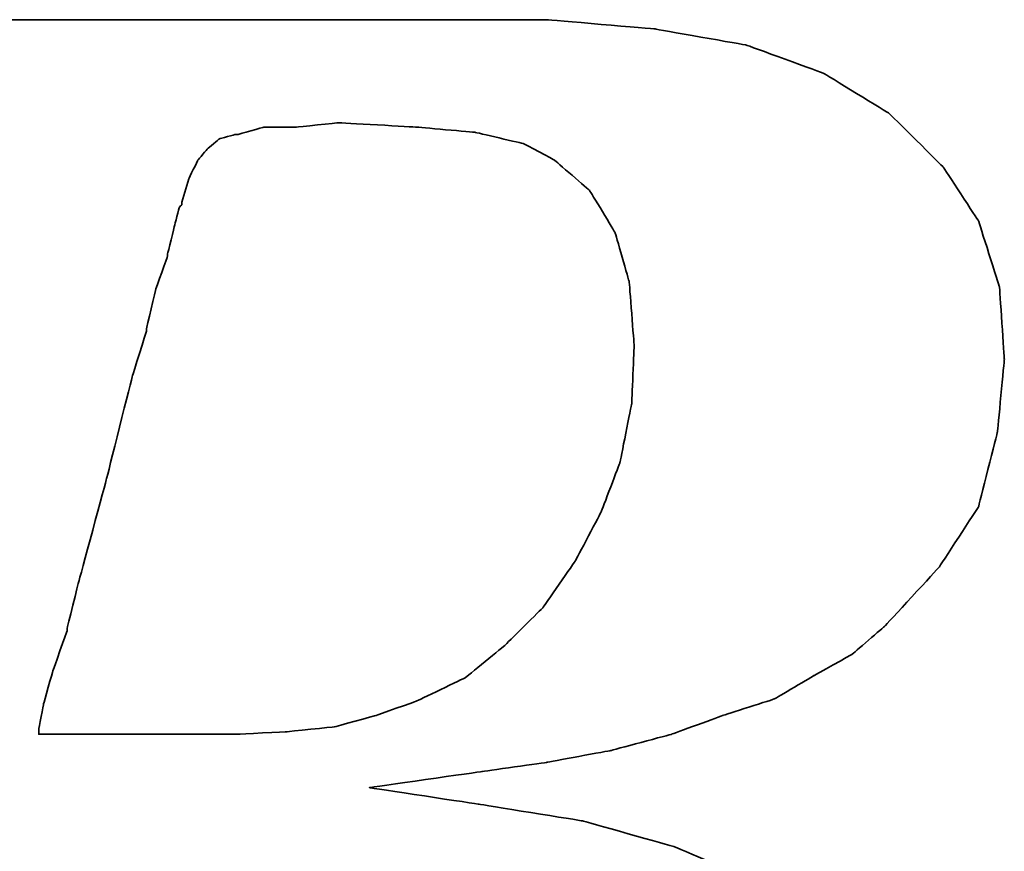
# Model space of a CAD drawing. Header units: millimetres. Extents: x 0 to 278, y 57 to 168.
# Tile 31 of 51: x 214.524 to 215.586, y 92.963 to 93.86. Entities that reach past the tile are written whole.
import ezdxf

# ---------------------------------------------------------------- set-up
doc = ezdxf.new("R2010")
doc.units = ezdxf.units.MM
doc.layers.add('DIM', color=4, linetype='Continuous')
doc.layers.add('layer 1', color=7, linetype='Continuous')

# ---------------------------------------------------------------- blocks, each defined once
blk = doc.blocks.new('TBI MOTION logo(完整正式版)')
at = {"layer": 'layer 1', "color": 22, "lineweight": 35}
for points, knots in [([(-64.65375, -6.86375), (-64.65375, -6.86375), (-64.84375, -7.29625), (-64.84375, -7.29625), (-64.84375, -7.29625), (-64.84375, -7.29625), (-64.86875, -7.34375), (-64.86875, -7.34375), (-64.86875, -7.34375), (-64.86875, -7.34375), (-64.86875, -7.36875), (-64.86875, -7.36875), (-64.86875, -7.36875), (-64.86875, -7.36875), (-65.15375, -7.65375), (-65.15375, -7.65375), (-65.15375, -7.65375), (-65.15375, -7.65375), (-65.17875, -7.65375), (-65.17875, -7.65375), (-65.17875, -7.65375), (-65.17875, -7.65375), (-65.20375, -7.67875), (-65.20375, -7.67875), (-65.20375, -7.67875), (-65.20375, -7.67875), (-65.58875, -7.87125), (-65.58875, -7.87125), (-65.58875, -7.87125), (-65.58875, -7.87125), (-65.63375, -7.87125), (-65.63375, -7.87125), (-65.63375, -7.87125), (-65.63375, -7.87125), (-65.65875, -7.89375), (-65.65875, -7.89375), (-65.65875, -7.89375), (-65.65875, -7.89375), (-66.09375, -7.94375), (-66.09375, -7.94375), (-66.09375, -7.94375), (-66.09375, -7.94375), (-66.11375, -7.94375), (-66.11375, -7.94375), (-66.11375, -7.94375), (-66.11375, -7.94375), (-66.16375, -7.94375), (-66.16375, -7.94375), (-66.16375, -7.94375), (-66.16375, -7.94375), (-66.30875, -7.94375), (-66.30875, -7.94375), (-66.30875, -7.94375), (-66.30875, -7.94375), (-66.69375, -7.94375), (-66.69375, -7.94375), (-66.69375, -7.94375), (-66.69375, -7.94375), (-67.07375, -7.94375), (-67.07375, -7.94375), (-67.07375, -7.94375), (-67.07375, -7.94375), (-67.12375, -7.94375), (-67.12375, -7.94375), (-67.12375, -7.94375), (-67.12375, -7.94375), (-67.12375, -7.96625), (-67.12375, -7.96625), (-67.12375, -7.96625), (-67.12375, -7.96625), (-67.14875, -7.99125), (-67.14875, -7.99125), (-67.14875, -7.99125), (-67.14875, -7.99125), (-67.24375, -8.34875), (-67.24375, -8.34875), (-67.24375, -8.34875), (-67.24375, -8.34875), (-67.31375, -8.68625), (-67.31375, -8.68625), (-67.31375, -8.68625), (-67.31375, -8.68625), (-67.26875, -8.68625), (-67.26875, -8.68625), (-67.26875, -8.68625), (-67.26875, -8.68625), (-67.07375, -8.68625), (-67.07375, -8.68625), (-67.07375, -8.68625), (-67.07375, -8.68625), (-66.54875, -8.68625), (-66.54875, -8.68625), (-66.54875, -8.68625), (-66.54875, -8.68625), (-65.82625, -8.68625), (-65.82625, -8.68625), (-65.82625, -8.68625), (-65.82625, -8.68625), (-65.01375, -8.68625), (-65.01375, -8.68625), (-65.01375, -8.68625), (-65.01375, -8.68625), (-64.05375, -8.68625), (-64.05375, -8.68625), (-64.05375, -8.68625), (-64.05375, -8.68625), (-62.08375, -8.68625), (-62.08375, -8.68625), (-62.08375, -8.68625), (-62.08375, -8.68625), (-60.06875, -8.68625), (-60.06875, -8.68625), (-60.06875, -8.68625), (-60.06875, -8.68625), (-59.10875, -8.68625), (-59.10875, -8.68625), (-59.10875, -8.68625), (-59.10875, -8.68625), (-58.29375, -8.68625), (-58.29375, -8.68625), (-58.29375, -8.68625), (-58.29375, -8.68625), (-57.57375, -8.68625), (-57.57375, -8.68625), (-57.57375, -8.68625), (-57.57375, -8.68625), (-57.04875, -8.68625), (-57.04875, -8.68625), (-57.04875, -8.68625), (-57.04875, -8.68625), (-56.85375, -8.68625), (-56.85375, -8.68625), (-56.85375, -8.68625), (-56.85375, -8.68625), (-56.70875, -8.68625), (-56.70875, -8.68625), (-56.70875, -8.68625), (-56.70875, -8.68625), (-56.61375, -8.68625), (-56.61375, -8.68625), (-56.61375, -8.68625), (-56.61375, -8.68625), (-56.56875, -8.68625), (-56.56875, -8.68625), (-56.56875, -8.68625), (-56.56875, -8.68625), (-55.65375, -8.63875), (-55.65375, -8.63875), (-55.65375, -8.63875), (-55.65375, -8.63875), (-54.76875, -8.51875), (-54.76875, -8.51875), (-54.76875, -8.51875), (-54.76875, -8.51875), (-53.90375, -8.30375), (-53.90375, -8.30375), (-53.90375, -8.30375), (-53.90375, -8.30375), (-53.08875, -8.03875), (-53.08875, -8.03875), (-53.08875, -8.03875), (-53.08875, -8.03875), (-52.34375, -7.65375), (-52.34375, -7.65375), (-52.34375, -7.65375), (-52.34375, -7.65375), (-51.69875, -7.29625), (-51.69875, -7.29625), (-51.69875, -7.29625), (-51.69875, -7.29625), (-51.21875, -6.91125), (-51.21875, -6.91125), (-51.21875, -6.91125), (-51.21875, -6.91125), (-50.83375, -6.50375), (-50.83375, -6.50375), (-50.83375, -6.50375), (-50.83375, -6.50375), (-50.44875, -5.94875), (-50.44875, -5.94875), (-50.44875, -5.94875), (-50.44875, -5.94875), (-50.13875, -5.30375), (-50.13875, -5.30375), (-50.13875, -5.30375), (-50.13875, -5.30375), (-49.99375, -4.65375), (-49.99375, -4.65375), (-49.99375, -4.65375), (-49.99375, -4.65375), (-49.92375, -3.98375), (-49.92375, -3.98375), (-49.92375, -3.98375), (-49.92375, -3.98375), (-49.99375, -3.19374), (-49.99375, -3.19374), (-49.99375, -3.19374), (-49.99375, -3.19374), (-50.23374, -2.44874), (-50.23374, -2.44874), (-50.23374, -2.44874), (-50.23374, -2.44874), (-50.59375, -1.87374), (-50.59375, -1.87374), (-50.59375, -1.87374), (-50.59375, -1.87374), (-51.09875, -1.31874), (-51.09875, -1.31874), (-51.09875, -1.31874), (-51.09875, -1.31874), (-51.74375, -0.81875), (-51.74375, -0.81875), (-51.74375, -0.81875), (-51.74375, -0.81875), (-52.53875, -0.48125), (-52.53875, -0.48125), (-52.53875, -0.48125), (-52.53875, -0.48125), (-53.47375, -0.21875), (-53.47375, -0.21875), (-53.47375, -0.21875), (-53.47375, -0.21875), (-54.52875, -0.04874), (-54.52875, -0.04874), (-54.52875, -0.04874), (-54.52875, -0.04874), (-55.65375, 0.12125), (-55.65375, 0.12125), (-55.65375, 0.12125), (-55.65375, 0.12125), (-54.50375, 0.28624), (-54.50375, 0.28624), (-54.50375, 0.28624), (-54.50375, 0.28624), (-53.83375, 0.38124), (-53.83375, 0.38124), (-53.83375, 0.38124), (-53.83375, 0.38124), (-53.18375, 0.50125), (-53.18375, 0.50125), (-53.18375, 0.50125), (-53.18375, 0.50125), (-52.55875, 0.66874), (-52.55875, 0.66874), (-52.55875, 0.66874), (-52.55875, 0.66874), (-52.03375, 0.86124), (-52.03375, 0.86124), (-52.03375, 0.86124), (-52.03375, 0.86124), (-51.50374, 1.03124), (-51.50374, 1.03124), (-51.50374, 1.03124), (-51.50374, 1.03124), (-51.09875, 1.27125), (-51.09875, 1.27125), (-51.09875, 1.27125), (-51.09875, 1.27125), (-50.71375, 1.48624), (-50.71375, 1.48624), (-50.71375, 1.48624), (-50.71375, 1.48624), (-50.37625, 1.77625), (-50.37625, 1.77625), (-50.37625, 1.77625), (-50.37625, 1.77625), (-49.82375, 2.37625), (-49.82375, 2.37625), (-49.82375, 2.37625), (-49.82375, 2.37625), (-49.41875, 2.99625), (-49.41875, 2.99625), (-49.41875, 2.99625), (-49.41875, 2.99625), (-49.22375, 3.76625), (-49.22375, 3.76625), (-49.22375, 3.76625), (-49.22375, 3.76625), (-49.15375, 4.50874), (-49.15375, 4.50874), (-49.15375, 4.50874), (-49.15375, 4.50874), (-49.20375, 5.25125), (-49.20375, 5.25125), (-49.20375, 5.25125), (-49.20375, 5.25125), (-49.41875, 5.92625), (-49.41875, 5.92625), (-49.41875, 5.92625), (-49.41875, 5.92625), (-49.77875, 6.47625), (-49.77875, 6.47625), (-49.77875, 6.47625), (-49.77875, 6.47625), (-50.33125, 7.02624), (-50.33125, 7.02624), (-50.33125, 7.02624), (-50.33125, 7.02624), (-51.00125, 7.43625), (-51.00125, 7.43625), (-51.00125, 7.43625), (-51.00125, 7.43625), (-51.79375, 7.72625), (-51.79375, 7.72625), (-51.79375, 7.72625), (-51.79375, 7.72625), (-52.72875, 7.89124), (-52.72875, 7.89124), (-52.72875, 7.89124), (-52.72875, 7.89124), (-53.83375, 7.98625), (-53.83375, 7.98625), (-53.83375, 7.98625), (-53.83375, 7.98625), (-53.92875, 7.98625), (-53.92875, 7.98625), (-53.92875, 7.98625), (-53.92875, 7.98625), (-54.26375, 7.98625), (-54.26375, 7.98625), (-54.26375, 7.98625), (-54.26375, 7.98625), (-54.74375, 7.98625), (-54.74375, 7.98625), (-54.74375, 7.98625), (-54.74375, 7.98625), (-55.36875, 7.98625), (-55.36875, 7.98625), (-55.36875, 7.98625), (-55.36875, 7.98625), (-56.13375, 7.98625), (-56.13375, 7.98625), (-56.13375, 7.98625), (-56.13375, 7.98625), (-56.94875, 7.98625), (-56.94875, 7.98625), (-56.94875, 7.98625), (-56.94875, 7.98625), (-58.77625, 7.98625), (-58.77625, 7.98625), (-58.77625, 7.98625), (-58.77625, 7.98625), (-60.59875, 7.98625), (-60.59875, 7.98625), (-60.59875, 7.98625), (-60.59875, 7.98625), (-61.41375, 7.98625), (-61.41375, 7.98625), (-61.41375, 7.98625), (-61.41375, 7.98625), (-62.17875, 7.98625), (-62.17875, 7.98625), (-62.17875, 7.98625), (-62.17875, 7.98625), (-62.80375, 7.98625), (-62.80375, 7.98625), (-62.80375, 7.98625), (-62.80375, 7.98625), (-63.30625, 7.98625), (-63.30625, 7.98625), (-63.30625, 7.98625), (-63.30625, 7.98625), (-63.57375, 7.98625), (-63.57375, 7.98625), (-63.57375, 7.98625), (-63.57375, 7.98625), (-63.57375, 7.96375), (-63.57375, 7.96375), (-63.57375, 7.96375), (-63.57375, 7.96375), (-63.59875, 7.94125), (-63.59875, 7.94125), (-63.59875, 7.94125), (-63.59875, 7.94125), (-63.69375, 7.55625), (-63.69375, 7.55625), (-63.69375, 7.55625), (-63.69375, 7.55625), (-63.76375, 7.24624), (-63.76375, 7.24624), (-63.76375, 7.24624), (-63.76375, 7.24624), (-63.23875, 7.24624), (-63.23875, 7.24624), (-63.23875, 7.24624), (-63.23875, 7.24624), (-62.75875, 7.24624), (-62.75875, 7.24624), (-62.75875, 7.24624), (-62.75875, 7.24624), (-62.61125, 7.24624), (-62.61125, 7.24624), (-62.61125, 7.24624), (-62.61125, 7.24624), (-62.56625, 7.24624), (-62.56625, 7.24624), (-62.56625, 7.24624), (-62.56625, 7.24624), (-62.22875, 7.24624), (-62.22875, 7.24624), (-62.22875, 7.24624), (-62.22875, 7.24624), (-62.20375, 7.24624), (-62.20375, 7.24624), (-62.20375, 7.24624), (-62.20375, 7.24624), (-62.17875, 7.21875), (-62.17875, 7.21875), (-62.17875, 7.21875), (-62.17875, 7.21875), (-61.96375, 7.17125), (-61.96375, 7.17125), (-61.96375, 7.17125), (-61.96375, 7.17125), (-61.72375, 7.12624), (-61.72375, 7.12624), (-61.72375, 7.12624), (-61.72375, 7.12624), (-61.70375, 7.12624), (-61.70375, 7.12624), (-61.70375, 7.12624), (-61.70375, 7.12624), (-61.55875, 7.07624), (-61.55875, 7.07624), (-61.55875, 7.07624), (-61.55875, 7.07624), (-61.50875, 7.07624), (-61.50875, 7.07624), (-61.50875, 7.07624), (-61.50875, 7.07624), (-61.48375, 7.02624), (-61.48375, 7.02624), (-61.48375, 7.02624), (-61.48375, 7.02624), (-61.31875, 6.83375), (-61.31875, 6.83375), (-61.31875, 6.83375), (-61.31875, 6.83375), (-61.29375, 6.81125), (-61.29375, 6.81125), (-61.29375, 6.81125), (-61.29375, 6.81125), (-61.29375, 6.78625), (-61.29375, 6.78625), (-61.29375, 6.78625), (-61.29375, 6.78625), (-61.19875, 6.50124), (-61.19875, 6.50124), (-61.19875, 6.50124), (-61.19875, 6.50124), (-61.17375, 6.45124), (-61.17375, 6.45124), (-61.17375, 6.45124), (-61.17375, 6.45124), (-61.19875, 6.40625), (-61.19875, 6.40625), (-61.19875, 6.40625), (-61.19875, 6.40625), (-61.26875, 5.99624), (-61.26875, 5.99624), (-61.26875, 5.99624), (-61.26875, 5.99624), (-61.26875, 5.85125), (-61.26875, 5.85125), (-61.26875, 5.85125), (-61.26875, 5.85125), (-61.26875, 5.82625), (-61.26875, 5.82625), (-61.26875, 5.82625), (-61.26875, 5.82625), (-61.29375, 5.80625), (-61.29375, 5.80625), (-61.29375, 5.80625), (-61.29375, 5.80625), (-61.34125, 5.66125), (-61.34125, 5.66125), (-61.34125, 5.66125), (-61.34125, 5.66125), (-61.41375, 5.44625), (-61.41375, 5.44625), (-61.41375, 5.44625), (-61.41375, 5.44625), (-61.48375, 5.15625), (-61.48375, 5.15625), (-61.48375, 5.15625), (-61.48375, 5.15625), (-61.58375, 4.82124), (-61.58375, 4.82124), (-61.58375, 4.82124), (-61.58375, 4.82124), (-61.79875, 4.00375), (-61.79875, 4.00375), (-61.79875, 4.00375), (-61.79875, 4.00375), (-62.05875, 2.99625), (-62.05875, 2.99625), (-62.05875, 2.99625), (-62.05875, 2.99625), (-62.34875, 1.91625), (-62.34875, 1.91625), (-62.34875, 1.91625), (-62.34875, 1.91625), (-62.97375, -0.41124), (-62.97375, -0.41124), (-62.97375, -0.41124), (-62.97375, -0.41124), (-63.59875, -2.75875), (-63.59875, -2.75875), (-63.59875, -2.75875), (-63.59875, -2.75875), (-63.88375, -3.86374), (-63.88375, -3.86374), (-63.88375, -3.86374), (-63.88375, -3.86374), (-64.14875, -4.82374), (-64.14875, -4.82374), (-64.14875, -4.82374), (-64.14875, -4.82374), (-64.36375, -5.64125), (-64.36375, -5.64125), (-64.36375, -5.64125), (-64.36375, -5.64125), (-64.43625, -5.97625), (-64.43625, -5.97625), (-64.43625, -5.97625), (-64.43625, -5.97625), (-64.50875, -6.28625), (-64.50875, -6.28625), (-64.50875, -6.28625), (-64.50875, -6.28625), (-64.50875, -6.30875), (-64.50875, -6.30875), (-64.50875, -6.30875), (-64.50875, -6.30875), (-64.57875, -6.50375), (-64.57875, -6.50375), (-64.57875, -6.50375), (-64.57875, -6.50375), (-64.62875, -6.69625), (-64.62875, -6.69625), (-64.62875, -6.69625), (-64.62875, -6.69625), (-64.62875, -6.76875), (-64.62875, -6.76875), (-64.62875, -6.76875), (-64.62875, -6.76875), (-64.62875, -6.81375), (-64.62875, -6.81375), (-64.62875, -6.81375), (-64.62875, -6.81375), (-64.62875, -6.83875), (-64.62875, -6.83875), (-64.62875, -6.83875), (-64.62875, -6.83875), (-64.65375, -6.86375), (-64.65375, -6.86375)], [0, 0, 0, 0, 0.00719424, 0.00719424, 0.00719424, 0.00719425, 0.01438849, 0.01438849, 0.01438849, 0.0143885, 0.02158273, 0.02158273, 0.02158273, 0.02158274, 0.02877698, 0.02877698, 0.02877698, 0.02877699, 0.03597122, 0.03597122, 0.03597122, 0.03597123, 0.04316547, 0.04316547, 0.04316547, 0.04316548, 0.05035971, 0.05035971, 0.05035971, 0.05035972, 0.05755396, 0.05755396, 0.05755396, 0.05755397, 0.0647482, 0.0647482, 0.0647482, 0.06474821, 0.07194245, 0.07194245, 0.07194245, 0.07194246, 0.07913669, 0.07913669, 0.07913669, 0.0791367, 0.08633094, 0.08633094, 0.08633094, 0.08633095, 0.09352518, 0.09352518, 0.09352518, 0.09352519, 0.10071942, 0.10071942, 0.10071942, 0.10071943, 0.10791367, 0.10791367, 0.10791367, 0.10791368, 0.11510791, 0.11510791, 0.11510791, 0.11510792, 0.12230216, 0.12230216, 0.12230216, 0.12230217, 0.1294964, 0.1294964, 0.1294964, 0.12949641, 0.13669065, 0.13669065, 0.13669065, 0.13669066, 0.14388489, 0.14388489, 0.14388489, 0.1438849, 0.15107914, 0.15107914, 0.15107914, 0.15107915, 0.15827338, 0.15827338, 0.15827338, 0.15827339, 0.16546763, 0.16546763, 0.16546763, 0.16546764, 0.17266187, 0.17266187, 0.17266187, 0.17266188, 0.17985612, 0.17985612, 0.17985612, 0.17985613, 0.18705036, 0.18705036, 0.18705036, 0.18705037, 0.1942446, 0.1942446, 0.1942446, 0.19424461, 0.20143885, 0.20143885, 0.20143885, 0.20143886, 0.20863309, 0.20863309, 0.20863309, 0.2086331, 0.21582734, 0.21582734, 0.21582734, 0.21582735, 0.22302158, 0.22302158, 0.22302158, 0.22302159, 0.23021583, 0.23021583, 0.23021583, 0.23021584, 0.23741007, 0.23741007, 0.23741007, 0.23741008, 0.24460432, 0.24460432, 0.24460432, 0.24460433, 0.25179856, 0.25179856, 0.25179856, 0.25179857, 0.25899281, 0.25899281, 0.25899281, 0.25899282, 0.26618705, 0.26618705, 0.26618705, 0.26618706, 0.27338129, 0.27338129, 0.27338129, 0.2733813, 0.28057554, 0.28057554, 0.28057554, 0.28057555, 0.28776978, 0.28776978, 0.28776978, 0.28776979, 0.29496403, 0.29496403, 0.29496403, 0.29496404, 0.30215827, 0.30215827, 0.30215827, 0.30215828, 0.30935252, 0.30935252, 0.30935252, 0.30935253, 0.31654676, 0.31654676, 0.31654676, 0.31654677, 0.32374101, 0.32374101, 0.32374101, 0.32374102, 0.33093525, 0.33093525, 0.33093525, 0.33093526, 0.3381295, 0.3381295, 0.3381295, 0.33812951, 0.34532374, 0.34532374, 0.34532374, 0.34532375, 0.35251799, 0.35251799, 0.35251799, 0.352518, 0.35971223, 0.35971223, 0.35971223, 0.35971224, 0.36690647, 0.36690647, 0.36690647, 0.36690648, 0.37410072, 0.37410072, 0.37410072, 0.37410073, 0.38129496, 0.38129496, 0.38129496, 0.38129497, 0.38848921, 0.38848921, 0.38848921, 0.38848922, 0.39568345, 0.39568345, 0.39568345, 0.39568346, 0.4028777, 0.4028777, 0.4028777, 0.40287771, 0.41007194, 0.41007194, 0.41007194, 0.41007195, 0.41726619, 0.41726619, 0.41726619, 0.4172662, 0.42446043, 0.42446043, 0.42446043, 0.42446044, 0.43165468, 0.43165468, 0.43165468, 0.43165469, 0.43884892, 0.43884892, 0.43884892, 0.43884893, 0.44604317, 0.44604317, 0.44604317, 0.44604318, 0.45323741, 0.45323741, 0.45323741, 0.45323742, 0.46043165, 0.46043165, 0.46043165, 0.46043166, 0.4676259, 0.4676259, 0.4676259, 0.46762591, 0.47482014, 0.47482014, 0.47482014, 0.47482015, 0.48201439, 0.48201439, 0.48201439, 0.4820144, 0.48920863, 0.48920863, 0.48920863, 0.48920864, 0.49640288, 0.49640288, 0.49640288, 0.49640289, 0.50359712, 0.50359712, 0.50359712, 0.50359713, 0.51079137, 0.51079137, 0.51079137, 0.51079138, 0.51798561, 0.51798561, 0.51798561, 0.51798562, 0.52517986, 0.52517986, 0.52517986, 0.52517987, 0.5323741, 0.5323741, 0.5323741, 0.53237411, 0.53956835, 0.53956835, 0.53956835, 0.53956836, 0.54676259, 0.54676259, 0.54676259, 0.5467626, 0.55395683, 0.55395683, 0.55395683, 0.55395684, 0.56115108, 0.56115108, 0.56115108, 0.56115109, 0.56834532, 0.56834532, 0.56834532, 0.56834533, 0.57553957, 0.57553957, 0.57553957, 0.57553958, 0.58273381, 0.58273381, 0.58273381, 0.58273382, 0.58992806, 0.58992806, 0.58992806, 0.58992807, 0.5971223, 0.5971223, 0.5971223, 0.59712231, 0.60431655, 0.60431655, 0.60431655, 0.60431656, 0.61151079, 0.61151079, 0.61151079, 0.6115108, 0.61870504, 0.61870504, 0.61870504, 0.61870505, 0.62589928, 0.62589928, 0.62589928, 0.62589929, 0.63309353, 0.63309353, 0.63309353, 0.63309354, 0.64028777, 0.64028777, 0.64028777, 0.64028778, 0.64748201, 0.64748201, 0.64748201, 0.64748202, 0.65467626, 0.65467626, 0.65467626, 0.65467627, 0.6618705, 0.6618705, 0.6618705, 0.66187051, 0.66906475, 0.66906475, 0.66906475, 0.66906476, 0.67625899, 0.67625899, 0.67625899, 0.676259, 0.68345324, 0.68345324, 0.68345324, 0.68345325, 0.69064748, 0.69064748, 0.69064748, 0.69064749, 0.69784173, 0.69784173, 0.69784173, 0.69784174, 0.70503597, 0.70503597, 0.70503597, 0.70503598, 0.71223022, 0.71223022, 0.71223022, 0.71223023, 0.71942446, 0.71942446, 0.71942446, 0.71942447, 0.72661871, 0.72661871, 0.72661871, 0.72661872, 0.73381295, 0.73381295, 0.73381295, 0.73381296, 0.74100719, 0.74100719, 0.74100719, 0.7410072, 0.74820144, 0.74820144, 0.74820144, 0.74820145, 0.75539568, 0.75539568, 0.75539568, 0.75539569, 0.76258993, 0.76258993, 0.76258993, 0.76258994, 0.76978417, 0.76978417, 0.76978417, 0.76978418, 0.77697842, 0.77697842, 0.77697842, 0.77697843, 0.78417266, 0.78417266, 0.78417266, 0.78417267, 0.79136691, 0.79136691, 0.79136691, 0.79136692, 0.79856115, 0.79856115, 0.79856115, 0.79856116, 0.8057554, 0.8057554, 0.8057554, 0.80575541, 0.81294964, 0.81294964, 0.81294964, 0.81294965, 0.82014388, 0.82014388, 0.82014388, 0.82014389, 0.82733813, 0.82733813, 0.82733813, 0.82733814, 0.83453237, 0.83453237, 0.83453237, 0.83453238, 0.84172662, 0.84172662, 0.84172662, 0.84172663, 0.84892086, 0.84892086, 0.84892086, 0.84892087, 0.85611511, 0.85611511, 0.85611511, 0.85611512, 0.86330935, 0.86330935, 0.86330935, 0.86330936, 0.8705036, 0.8705036, 0.8705036, 0.87050361, 0.87769784, 0.87769784, 0.87769784, 0.87769785, 0.88489209, 0.88489209, 0.88489209, 0.8848921, 0.89208633, 0.89208633, 0.89208633, 0.89208634, 0.89928058, 0.89928058, 0.89928058, 0.89928059, 0.90647482, 0.90647482, 0.90647482, 0.90647483, 0.91366906, 0.91366906, 0.91366906, 0.91366907, 0.92086331, 0.92086331, 0.92086331, 0.92086332, 0.92805755, 0.92805755, 0.92805755, 0.92805756, 0.9352518, 0.9352518, 0.9352518, 0.93525181, 0.94244604, 0.94244604, 0.94244604, 0.94244605, 0.94964029, 0.94964029, 0.94964029, 0.9496403, 0.95683453, 0.95683453, 0.95683453, 0.95683454, 0.96402878, 0.96402878, 0.96402878, 0.96402879, 0.97122302, 0.97122302, 0.97122302, 0.97122303, 0.97841727, 0.97841727, 0.97841727, 0.97841728, 0.98561151, 0.98561151, 0.98561151, 0.98561152, 0.99280576, 0.99280576, 0.99280576, 0.99280577, 1, 1, 1, 1]), ([(-57.50375, 6.35625), (-57.50375, 6.35625), (-57.57375, 6.11625), (-57.57375, 6.11625), (-57.57375, 6.11625), (-57.57375, 6.11625), (-57.57375, 6.09125), (-57.57375, 6.09125), (-57.57375, 6.09125), (-57.57375, 6.09125), (-57.59875, 6.06625), (-57.59875, 6.06625), (-57.59875, 6.06625), (-57.59875, 6.06625), (-57.64875, 5.87625), (-57.64875, 5.87625), (-57.64875, 5.87625), (-57.64875, 5.87625), (-57.71875, 5.58875), (-57.71875, 5.58875), (-57.71875, 5.58875), (-57.71875, 5.58875), (-57.71875, 5.56625), (-57.71875, 5.56625), (-57.71875, 5.56625), (-57.71875, 5.56625), (-57.83875, 5.23125), (-57.83875, 5.23125), (-57.83875, 5.23125), (-57.83875, 5.23125), (-57.93625, 4.82124), (-57.93625, 4.82124), (-57.93625, 4.82124), (-57.93625, 4.82124), (-57.93625, 4.79624), (-57.93625, 4.79624), (-57.93625, 4.79624), (-57.93625, 4.79624), (-58.07875, 4.34125), (-58.07875, 4.34125), (-58.07875, 4.34125), (-58.07875, 4.34125), (-58.34375, 3.28625), (-58.34375, 3.28625), (-58.34375, 3.28625), (-58.34375, 3.28625), (-58.62875, 2.23124), (-58.62875, 2.23124), (-58.62875, 2.23124), (-58.62875, 2.23124), (-58.74875, 1.75125), (-58.74875, 1.75125), (-58.74875, 1.75125), (-58.74875, 1.75125), (-58.74875, 1.72625), (-58.74875, 1.72625), (-58.74875, 1.72625), (-58.74875, 1.72625), (-58.89375, 1.31625), (-58.89375, 1.31625), (-58.89375, 1.31625), (-58.89375, 1.31625), (-58.98875, 0.98124), (-58.98875, 0.98124), (-58.98875, 0.98124), (-58.98875, 0.98124), (-59.03875, 0.71625), (-59.03875, 0.71625), (-59.03875, 0.71625), (-59.03875, 0.71625), (-59.03875, 0.66874), (-59.03875, 0.66874), (-59.03875, 0.66874), (-59.03875, 0.66874), (-58.91875, 0.66874), (-58.91875, 0.66874), (-58.91875, 0.66874), (-58.91875, 0.66874), (-58.53375, 0.66874), (-58.53375, 0.66874), (-58.53375, 0.66874), (-58.53375, 0.66874), (-58.10375, 0.66874), (-58.10375, 0.66874), (-58.10375, 0.66874), (-58.10375, 0.66874), (-57.66875, 0.66874), (-57.66875, 0.66874), (-57.66875, 0.66874), (-57.66875, 0.66874), (-57.33375, 0.66874), (-57.33375, 0.66874), (-57.33375, 0.66874), (-57.33375, 0.66874), (-57.09375, 0.66874), (-57.09375, 0.66874), (-57.09375, 0.66874), (-57.09375, 0.66874), (-56.99875, 0.66874), (-56.99875, 0.66874), (-56.99875, 0.66874), (-56.99875, 0.66874), (-56.49375, 0.69374), (-56.49375, 0.69374), (-56.49375, 0.69374), (-56.49375, 0.69374), (-56.01375, 0.74374), (-56.01375, 0.74374), (-56.01375, 0.74374), (-56.01375, 0.74374), (-55.58375, 0.86124), (-55.58375, 0.86124), (-55.58375, 0.86124), (-55.58375, 0.86124), (-55.17375, 1.00624), (-55.17375, 1.00624), (-55.17375, 1.00624), (-55.17375, 1.00624), (-54.67375, 1.24625), (-54.67375, 1.24625), (-54.67375, 1.24625), (-54.67375, 1.24625), (-54.26375, 1.58124), (-54.26375, 1.58124), (-54.26375, 1.58124), (-54.26375, 1.58124), (-53.87875, 1.96374), (-53.87875, 1.96374), (-53.87875, 1.96374), (-53.87875, 1.96374), (-53.54375, 2.44625), (-53.54375, 2.44625), (-53.54375, 2.44625), (-53.54375, 2.44625), (-53.27875, 2.95125), (-53.27875, 2.95125), (-53.27875, 2.95125), (-53.27875, 2.95125), (-53.08875, 3.45124), (-53.08875, 3.45124), (-53.08875, 3.45124), (-53.08875, 3.45124), (-52.96875, 4.05124), (-52.96875, 4.05124), (-52.96875, 4.05124), (-52.96875, 4.05124), (-52.94375, 4.65125), (-52.94375, 4.65125), (-52.94375, 4.65125), (-52.94375, 4.65125), (-52.99375, 5.30125), (-52.99375, 5.30125), (-52.99375, 5.30125), (-52.99375, 5.30125), (-53.13875, 5.80625), (-53.13875, 5.80625), (-53.13875, 5.80625), (-53.13875, 5.80625), (-53.39875, 6.23625), (-53.39875, 6.23625), (-53.39875, 6.23625), (-53.39875, 6.23625), (-53.75875, 6.54875), (-53.75875, 6.54875), (-53.75875, 6.54875), (-53.75875, 6.54875), (-54.07375, 6.71625), (-54.07375, 6.71625), (-54.07375, 6.71625), (-54.07375, 6.71625), (-54.57375, 6.83375), (-54.57375, 6.83375), (-54.57375, 6.83375), (-54.57375, 6.83375), (-55.17375, 6.88625), (-55.17375, 6.88625), (-55.17375, 6.88625), (-55.17375, 6.88625), (-55.96875, 6.93125), (-55.96875, 6.93125), (-55.96875, 6.93125), (-55.96875, 6.93125), (-56.39875, 6.88625), (-56.39875, 6.88625), (-56.39875, 6.88625), (-56.39875, 6.88625), (-56.42125, 6.88625), (-56.42125, 6.88625), (-56.42125, 6.88625), (-56.42125, 6.88625), (-56.73375, 6.88625), (-56.73375, 6.88625), (-56.73375, 6.88625), (-56.73375, 6.88625), (-56.99875, 6.81125), (-56.99875, 6.81125), (-56.99875, 6.81125), (-56.99875, 6.81125), (-57.02375, 6.81125), (-57.02375, 6.81125), (-57.02375, 6.81125), (-57.02375, 6.81125), (-57.18875, 6.76625), (-57.18875, 6.76625), (-57.18875, 6.76625), (-57.18875, 6.76625), (-57.30875, 6.66625), (-57.30875, 6.66625), (-57.30875, 6.66625), (-57.30875, 6.66625), (-57.40875, 6.54875), (-57.40875, 6.54875), (-57.40875, 6.54875), (-57.40875, 6.54875), (-57.50375, 6.35625), (-57.50375, 6.35625)], [0, 0, 0, 0, 0.01851852, 0.01851852, 0.01851852, 0.01851853, 0.03703704, 0.03703704, 0.03703704, 0.03703705, 0.05555556, 0.05555556, 0.05555556, 0.05555557, 0.07407407, 0.07407407, 0.07407407, 0.07407408, 0.09259259, 0.09259259, 0.09259259, 0.0925926, 0.11111111, 0.11111111, 0.11111111, 0.11111112, 0.12962963, 0.12962963, 0.12962963, 0.12962964, 0.14814815, 0.14814815, 0.14814815, 0.14814816, 0.16666667, 0.16666667, 0.16666667, 0.16666668, 0.18518519, 0.18518519, 0.18518519, 0.1851852, 0.2037037, 0.2037037, 0.2037037, 0.20370371, 0.22222222, 0.22222222, 0.22222222, 0.22222223, 0.24074074, 0.24074074, 0.24074074, 0.24074075, 0.25925926, 0.25925926, 0.25925926, 0.25925927, 0.27777778, 0.27777778, 0.27777778, 0.27777779, 0.2962963, 0.2962963, 0.2962963, 0.29629631, 0.31481481, 0.31481481, 0.31481481, 0.31481482, 0.33333333, 0.33333333, 0.33333333, 0.33333334, 0.35185185, 0.35185185, 0.35185185, 0.35185186, 0.37037037, 0.37037037, 0.37037037, 0.37037038, 0.38888889, 0.38888889, 0.38888889, 0.3888889, 0.40740741, 0.40740741, 0.40740741, 0.40740742, 0.42592593, 0.42592593, 0.42592593, 0.42592594, 0.44444444, 0.44444444, 0.44444444, 0.44444445, 0.46296296, 0.46296296, 0.46296296, 0.46296297, 0.48148148, 0.48148148, 0.48148148, 0.48148149, 0.5, 0.5, 0.5, 0.50000001, 0.51851852, 0.51851852, 0.51851852, 0.51851853, 0.53703704, 0.53703704, 0.53703704, 0.53703705, 0.55555556, 0.55555556, 0.55555556, 0.55555557, 0.57407407, 0.57407407, 0.57407407, 0.57407408, 0.59259259, 0.59259259, 0.59259259, 0.5925926, 0.61111111, 0.61111111, 0.61111111, 0.61111112, 0.62962963, 0.62962963, 0.62962963, 0.62962964, 0.64814815, 0.64814815, 0.64814815, 0.64814816, 0.66666667, 0.66666667, 0.66666667, 0.66666668, 0.68518519, 0.68518519, 0.68518519, 0.6851852, 0.7037037, 0.7037037, 0.7037037, 0.70370371, 0.72222222, 0.72222222, 0.72222222, 0.72222223, 0.74074074, 0.74074074, 0.74074074, 0.74074075, 0.75925926, 0.75925926, 0.75925926, 0.75925927, 0.77777778, 0.77777778, 0.77777778, 0.77777779, 0.7962963, 0.7962963, 0.7962963, 0.79629631, 0.81481481, 0.81481481, 0.81481481, 0.81481482, 0.83333333, 0.83333333, 0.83333333, 0.83333334, 0.85185185, 0.85185185, 0.85185185, 0.85185186, 0.87037037, 0.87037037, 0.87037037, 0.87037038, 0.88888889, 0.88888889, 0.88888889, 0.8888889, 0.90740741, 0.90740741, 0.90740741, 0.90740742, 0.92592593, 0.92592593, 0.92592593, 0.92592594, 0.94444444, 0.94444444, 0.94444444, 0.94444445, 0.96296296, 0.96296296, 0.96296296, 0.96296297, 0.98148148, 0.98148148, 0.98148148, 0.98148149, 1, 1, 1, 1])]:
    blk.add_open_spline(points, degree=3, knots=knots, dxfattribs=at)

msp = doc.modelspace()

# ---------------------------------------------------------------- block references
at = {"layer": 'DIM', "color": 7, "xscale": 0.1054262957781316, "yscale": 0.1054262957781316, "zscale": 0.1054262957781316}
msp.add_blockref('TBI MOTION logo(完整正式版)', (220.7686, 93.0185), dxfattribs=at)

doc.saveas('drawing.dxf')
